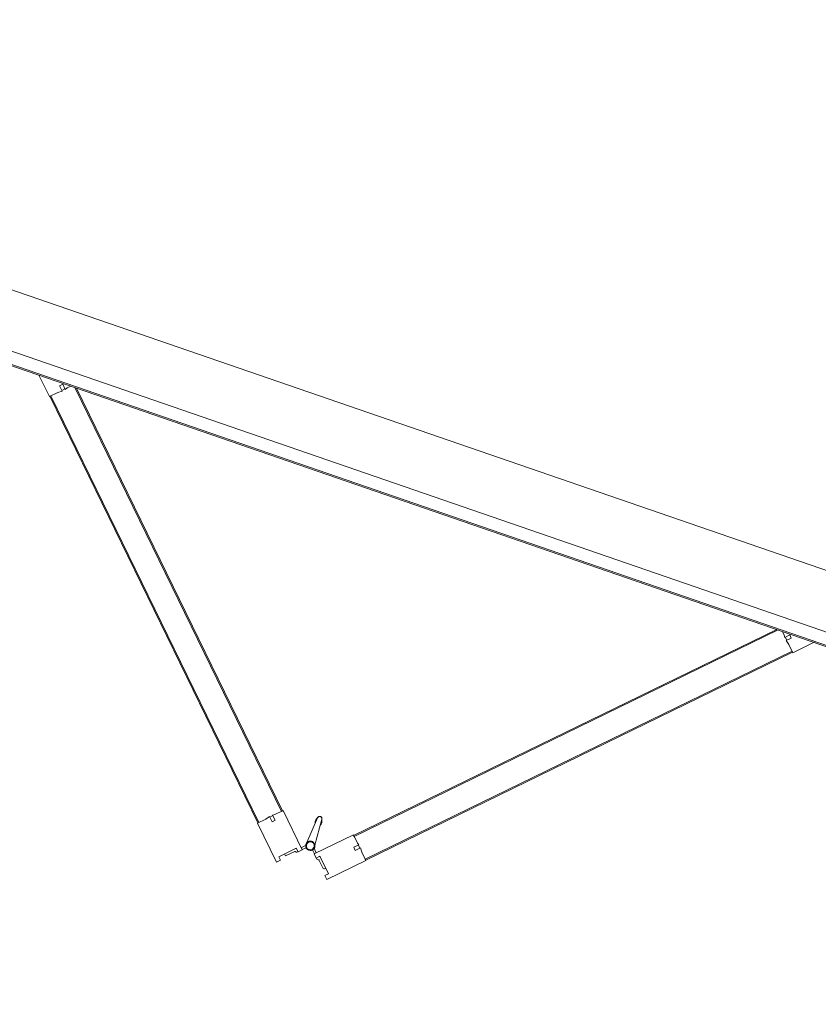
# Model space of a CAD drawing. Header units: millimetres. Extents: x 1512 to 2105, y 794 to 1149.
# Tile 96 of 256: x 1833.02 to 1834.41, y 849.69 to 851.41. Entities that reach past the tile are written whole.
import ezdxf

# ---------------------------------------------------------------- set-up
doc = ezdxf.new("R2010")
doc.units = ezdxf.units.MM
doc.layers.add('A-DOOR', color=31, linetype='Continuous', lineweight=9)

# ---------------------------------------------------------------- blocks, each defined once
blk = doc.blocks.new('5-panel_Bi-fold_external_door_10806 - Type 1-235262-دوم')
at = {"layer": 'A-DOOR'}
for p, q in [((2.581, 0.05), (-2.331, 0.05)), ((2.581, -0.0516), (-2.331, -0.0516)), ((-2.331, -0.0737), (2.581, -0.0737)), ((-2.331, -0.0759), (2.581, -0.0759)), ((-0.7899, -0.0755), (-0.7605, -0.1049)), ((-0.7498, -0.0814), (-0.7455, -0.0771)), ((-0.7424, -0.0887), (-0.7498, -0.0814)), ((-0.7455, -0.0771), (-0.7384, -0.0842)), ((-0.7434, -0.0877), (-0.7391, -0.0835)), ((-0.7384, -0.0842), (-0.7363, -0.0807)), ((-0.7363, -0.0807), (-0.7311, -0.0755)), ((-0.141, -0.658), (-0.7235, -0.0755)), ((-0.1396, -0.6566), (-0.7207, -0.0755)), ((0.5728, -0.0755), (-0.0083, -0.6566)), ((0.5757, -0.0755), (-0.0069, -0.658)), ((0.5834, -0.0755), (0.5885, -0.0807)), ((0.5885, -0.0807), (0.5906, -0.0842)), ((0.5906, -0.0842), (0.5977, -0.0771)), ((0.5913, -0.0835), (0.5956, -0.0877)), ((0.6019, -0.0814), (0.5946, -0.0887)), ((0.5977, -0.0771), (0.6019, -0.0814)), ((0.6127, -0.1049), (0.6421, -0.0755)), ((-0.7605, -0.1049), (-0.749, -0.0933)), ((-0.7598, -0.1042), (-0.7584, -0.1027)), ((-0.1721, -0.6891), (-0.7584, -0.1027)), ((-0.749, -0.0933), (-0.7424, -0.0887)), ((0.6106, -0.1027), (0.0243, -0.6891)), ((0.5946, -0.0887), (0.6012, -0.0933)), ((0.6012, -0.0933), (0.6127, -0.1049)), ((0.6106, -0.1027), (0.612, -0.1042)), ((-0.1735, -0.6905), (-0.7598, -0.1042)), ((0.612, -0.1042), (0.0257, -0.6905)), ((-0.0779, -0.648), (-0.0812, -0.695)), ((-0.0777, -0.647), (-0.0796, -0.6523)), ((-0.0796, -0.6523), (-0.0777, -0.647)), ((-0.0779, -0.648), (-0.0796, -0.6523)), ((-0.0778, -0.6474), (-0.0777, -0.647)), ((-0.0683, -0.6523), (-0.0701, -0.647)), ((-0.07, -0.6474), (-0.0701, -0.647)), ((-0.0701, -0.647), (-0.0683, -0.6523)), ((-0.0699, -0.648), (-0.0683, -0.6523)), ((-0.0666, -0.695), (-0.0699, -0.648)), ((-0.1528, -0.6698), (-0.1571, -0.6741)), ((-0.15, -0.667), (-0.1536, -0.6691)), ((-0.1536, -0.6691), (-0.1464, -0.6762)), ((-0.1389, -0.6558), (-0.15, -0.667)), ((-0.1396, -0.6566), (-0.141, -0.658)), ((-0.0851, -0.7096), (-0.1389, -0.6558)), ((-0.009, -0.6558), (-0.0627, -0.7096)), ((0.0022, -0.667), (-0.009, -0.6558)), ((-0.0069, -0.658), (-0.0083, -0.6566)), ((-0.0014, -0.6762), (0.0057, -0.6691)), ((0.0057, -0.6691), (0.0022, -0.667)), ((0.0092, -0.6741), (0.005, -0.6698)), ((-0.1627, -0.6797), (-0.1742, -0.6912)), ((-0.158, -0.6731), (-0.1627, -0.6797)), ((-0.1507, -0.6804), (-0.158, -0.6731)), ((-0.1464, -0.6762), (-0.1507, -0.6804)), ((0.0029, -0.6804), (-0.0014, -0.6762)), ((0.0102, -0.6731), (0.0029, -0.6804)), ((0.0148, -0.6797), (0.0102, -0.6731)), ((0.0264, -0.6912), (0.0148, -0.6797)), ((-0.1742, -0.6912), (-0.1205, -0.7449)), ((-0.1721, -0.6891), (-0.1735, -0.6905)), ((-0.0837, -0.7025), (-0.0879, -0.7068)), ((-0.0853, -0.7094), (-0.0797, -0.7039)), ((-0.0804, -0.7031), (-0.0802, -0.7033)), ((-0.0804, -0.7031), (-0.0802, -0.7033)), ((-0.0804, -0.7031), (-0.0802, -0.7033)), ((-0.0804, -0.7031), (-0.0802, -0.7033)), ((-0.0804, -0.7031), (-0.0802, -0.7033)), ((-0.0804, -0.7031), (-0.0802, -0.7033)), ((-0.0804, -0.7031), (-0.0802, -0.7033)), ((-0.0804, -0.7031), (-0.0802, -0.7033)), ((-0.0804, -0.7031), (-0.0802, -0.7033)), ((-0.0681, -0.7039), (-0.0625, -0.7094)), ((-0.0599, -0.7068), (-0.0642, -0.7025)), ((-0.0274, -0.7449), (0.0264, -0.6912)), ((0.0257, -0.6905), (0.0243, -0.6891)), ((-0.1198, -0.7343), (-0.0957, -0.7103)), ((-0.1081, -0.7284), (-0.097, -0.7173)), ((-0.0957, -0.7103), (-0.0908, -0.7153)), ((-0.0924, -0.7165), (-0.0909, -0.7151)), ((-0.0908, -0.7153), (-0.0851, -0.7096)), ((-0.0627, -0.7096), (-0.0571, -0.7153)), ((-0.0571, -0.7153), (-0.0521, -0.7103)), ((-0.0569, -0.7151), (-0.0554, -0.7165)), ((-0.0521, -0.7103), (-0.0281, -0.7343)), ((-0.0508, -0.7173), (-0.0397, -0.7284)), ((-0.1205, -0.7449), (-0.1148, -0.7393)), ((-0.1148, -0.7393), (-0.1198, -0.7343)), ((-0.112, -0.7266), (-0.1103, -0.7284)), ((-0.112, -0.7266), (-0.1103, -0.7284)), ((-0.112, -0.7266), (-0.1103, -0.7284)), ((-0.0376, -0.7284), (-0.0358, -0.7266)), ((-0.0376, -0.7284), (-0.0358, -0.7266)), ((-0.0376, -0.7284), (-0.0358, -0.7266)), ((-0.0281, -0.7343), (-0.033, -0.7393)), ((-0.033, -0.7393), (-0.0274, -0.7449))]:
    blk.add_line(p, q, dxfattribs=at)
at = {"layer": 'A-DOOR', "flags": 128}
for points in [[(-0.0739, -0.6903), (-0.0742, -0.6903), (-0.0746, -0.6904), (-0.0749, -0.6904), (-0.0752, -0.6904), (-0.0755, -0.6905), (-0.0758, -0.6906), (-0.0761, -0.6907), (-0.0764, -0.6907), (-0.0767, -0.6909), (-0.077, -0.691), (-0.0773, -0.6911), (-0.0776, -0.6912), (-0.0779, -0.6914), (-0.0782, -0.6916), (-0.0784, -0.6917), (-0.0787, -0.6919), (-0.0789, -0.6921), (-0.0792, -0.6923), (-0.0794, -0.6925), (-0.0797, -0.6928), (-0.0799, -0.693), (-0.0801, -0.6932), (-0.0803, -0.6935), (-0.0805, -0.6938), (-0.0806, -0.694), (-0.0808, -0.6943), (-0.081, -0.6946), (-0.0811, -0.6949), (-0.0812, -0.6951), (-0.0814, -0.6954), (-0.0815, -0.6957), (-0.0816, -0.696), (-0.0817, -0.6964), (-0.0817, -0.6967), (-0.0818, -0.697), (-0.0818, -0.6973), (-0.0819, -0.6976), (-0.0819, -0.6979), (-0.0819, -0.6983), (-0.0819, -0.6986), (-0.0819, -0.6989), (-0.0819, -0.6992), (-0.0818, -0.6995), (-0.0818, -0.6998), (-0.0817, -0.7002), (-0.0816, -0.7005), (-0.0815, -0.7008), (-0.0814, -0.7011), (-0.0813, -0.7014), (-0.0812, -0.7017), (-0.0811, -0.702), (-0.0809, -0.7022), (-0.0807, -0.7025), (-0.0806, -0.7028), (-0.0804, -0.7031), (-0.0802, -0.7033)], [(-0.0739, -0.6903), (-0.0742, -0.6903), (-0.0746, -0.6904), (-0.0749, -0.6904), (-0.0752, -0.6904), (-0.0755, -0.6905), (-0.0758, -0.6906), (-0.0761, -0.6907), (-0.0764, -0.6907), (-0.0767, -0.6909), (-0.077, -0.691), (-0.0773, -0.6911), (-0.0776, -0.6912), (-0.0779, -0.6914), (-0.0782, -0.6916), (-0.0784, -0.6917), (-0.0787, -0.6919), (-0.0789, -0.6921), (-0.0792, -0.6923), (-0.0794, -0.6925), (-0.0797, -0.6928), (-0.0799, -0.693), (-0.0801, -0.6932), (-0.0803, -0.6935), (-0.0805, -0.6938), (-0.0806, -0.694), (-0.0808, -0.6943), (-0.081, -0.6946), (-0.0811, -0.6949), (-0.0812, -0.6951), (-0.0814, -0.6954), (-0.0815, -0.6957), (-0.0816, -0.696), (-0.0817, -0.6964), (-0.0817, -0.6967), (-0.0818, -0.697), (-0.0818, -0.6973), (-0.0819, -0.6976), (-0.0819, -0.6979), (-0.0819, -0.6983), (-0.0819, -0.6986), (-0.0819, -0.6989), (-0.0819, -0.6992), (-0.0818, -0.6995), (-0.0818, -0.6998), (-0.0817, -0.7002), (-0.0816, -0.7005), (-0.0815, -0.7008), (-0.0814, -0.7011), (-0.0813, -0.7014), (-0.0812, -0.7017), (-0.0811, -0.702), (-0.0809, -0.7022), (-0.0807, -0.7025), (-0.0806, -0.7028), (-0.0804, -0.7031), (-0.0802, -0.7033), (-0.08, -0.7036), (-0.0798, -0.7038), (-0.0796, -0.704), (-0.0793, -0.7042), (-0.0791, -0.7045), (-0.0788, -0.7047), (-0.0786, -0.7048), (-0.0783, -0.705), (-0.078, -0.7052), (-0.0778, -0.7054), (-0.0775, -0.7055), (-0.0772, -0.7056), (-0.0769, -0.7058), (-0.0766, -0.7059), (-0.0763, -0.706), (-0.076, -0.7061), (-0.0757, -0.7061), (-0.0754, -0.7062), (-0.075, -0.7063), (-0.0747, -0.7063), (-0.0744, -0.7063), (-0.0741, -0.7063), (-0.0739, -0.7063)], [(-0.0739, -0.6903), (-0.0742, -0.6903), (-0.0746, -0.6904), (-0.0749, -0.6904), (-0.0752, -0.6904), (-0.0755, -0.6905), (-0.0758, -0.6906), (-0.0761, -0.6907), (-0.0764, -0.6907), (-0.0767, -0.6909), (-0.077, -0.691), (-0.0773, -0.6911), (-0.0776, -0.6912), (-0.0779, -0.6914), (-0.0782, -0.6916), (-0.0784, -0.6917), (-0.0787, -0.6919), (-0.0789, -0.6921), (-0.0792, -0.6923), (-0.0794, -0.6925), (-0.0797, -0.6928), (-0.0799, -0.693), (-0.0801, -0.6932), (-0.0803, -0.6935), (-0.0805, -0.6938), (-0.0806, -0.694), (-0.0808, -0.6943), (-0.081, -0.6946), (-0.0811, -0.6949), (-0.0812, -0.6951), (-0.0814, -0.6954), (-0.0815, -0.6957), (-0.0816, -0.696), (-0.0817, -0.6964), (-0.0817, -0.6967), (-0.0818, -0.697), (-0.0818, -0.6973), (-0.0819, -0.6976), (-0.0819, -0.6979), (-0.0819, -0.6983), (-0.0819, -0.6986), (-0.0819, -0.6989), (-0.0819, -0.6992), (-0.0818, -0.6995), (-0.0818, -0.6998), (-0.0817, -0.7002), (-0.0816, -0.7005), (-0.0815, -0.7008), (-0.0814, -0.7011), (-0.0813, -0.7014), (-0.0812, -0.7017), (-0.0811, -0.702), (-0.0809, -0.7022), (-0.0807, -0.7025), (-0.0806, -0.7028), (-0.0804, -0.7031), (-0.0802, -0.7033)], [(-0.0739, -0.6903), (-0.0742, -0.6903), (-0.0746, -0.6904), (-0.0749, -0.6904), (-0.0752, -0.6904), (-0.0755, -0.6905), (-0.0758, -0.6906), (-0.0761, -0.6907), (-0.0764, -0.6907), (-0.0767, -0.6909), (-0.077, -0.691), (-0.0773, -0.6911), (-0.0776, -0.6912), (-0.0779, -0.6914), (-0.0782, -0.6916), (-0.0784, -0.6917), (-0.0787, -0.6919), (-0.0789, -0.6921), (-0.0792, -0.6923), (-0.0794, -0.6925), (-0.0797, -0.6928), (-0.0799, -0.693), (-0.0801, -0.6932), (-0.0803, -0.6935), (-0.0805, -0.6938), (-0.0806, -0.694), (-0.0808, -0.6943), (-0.081, -0.6946), (-0.0811, -0.6949), (-0.0812, -0.6951), (-0.0814, -0.6954), (-0.0815, -0.6957), (-0.0816, -0.696), (-0.0817, -0.6964), (-0.0817, -0.6967), (-0.0818, -0.697), (-0.0818, -0.6973), (-0.0819, -0.6976), (-0.0819, -0.6979), (-0.0819, -0.6983), (-0.0819, -0.6986), (-0.0819, -0.6989), (-0.0819, -0.6992), (-0.0818, -0.6995), (-0.0818, -0.6998), (-0.0817, -0.7002), (-0.0816, -0.7005), (-0.0815, -0.7008), (-0.0814, -0.7011), (-0.0813, -0.7014), (-0.0812, -0.7017), (-0.0811, -0.702), (-0.0809, -0.7022), (-0.0807, -0.7025), (-0.0806, -0.7028), (-0.0804, -0.7031), (-0.0802, -0.7033)], [(-0.0739, -0.6903), (-0.0742, -0.6903), (-0.0746, -0.6904), (-0.0749, -0.6904), (-0.0752, -0.6904), (-0.0755, -0.6905), (-0.0758, -0.6906), (-0.0761, -0.6907), (-0.0764, -0.6907), (-0.0767, -0.6909), (-0.077, -0.691), (-0.0773, -0.6911), (-0.0776, -0.6912), (-0.0779, -0.6914), (-0.0782, -0.6916), (-0.0784, -0.6917), (-0.0787, -0.6919), (-0.0789, -0.6921), (-0.0792, -0.6923), (-0.0794, -0.6925), (-0.0797, -0.6928), (-0.0799, -0.693), (-0.0801, -0.6932), (-0.0803, -0.6935), (-0.0805, -0.6938), (-0.0806, -0.694), (-0.0808, -0.6943), (-0.081, -0.6946), (-0.0811, -0.6949), (-0.0812, -0.6951), (-0.0814, -0.6954), (-0.0815, -0.6957), (-0.0816, -0.696), (-0.0817, -0.6964), (-0.0817, -0.6967), (-0.0818, -0.697), (-0.0818, -0.6973), (-0.0819, -0.6976), (-0.0819, -0.6979), (-0.0819, -0.6983), (-0.0819, -0.6986), (-0.0819, -0.6989), (-0.0819, -0.6992), (-0.0818, -0.6995), (-0.0818, -0.6998), (-0.0817, -0.7002), (-0.0816, -0.7005), (-0.0815, -0.7008), (-0.0814, -0.7011), (-0.0813, -0.7014), (-0.0812, -0.7017), (-0.0811, -0.702), (-0.0809, -0.7022), (-0.0807, -0.7025), (-0.0806, -0.7028), (-0.0804, -0.7031), (-0.0802, -0.7033)], [(-0.0814, -0.6954), (-0.0815, -0.6957), (-0.0816, -0.696), (-0.0817, -0.6964), (-0.0817, -0.6967), (-0.0818, -0.697), (-0.0818, -0.6973), (-0.0819, -0.6976), (-0.0819, -0.6979), (-0.0819, -0.6983), (-0.0819, -0.6986), (-0.0819, -0.6989), (-0.0819, -0.6992), (-0.0818, -0.6995), (-0.0818, -0.6998), (-0.0817, -0.7002), (-0.0816, -0.7005), (-0.0815, -0.7008), (-0.0814, -0.7011), (-0.0813, -0.7014), (-0.0812, -0.7017), (-0.0811, -0.702)], [(-0.0814, -0.6954), (-0.0815, -0.6957), (-0.0816, -0.696), (-0.0817, -0.6964), (-0.0817, -0.6967), (-0.0818, -0.697), (-0.0818, -0.6973), (-0.0819, -0.6976), (-0.0819, -0.6979), (-0.0819, -0.6983), (-0.0819, -0.6986), (-0.0819, -0.6989), (-0.0819, -0.6992), (-0.0818, -0.6995), (-0.0818, -0.6998), (-0.0817, -0.7002), (-0.0816, -0.7005), (-0.0815, -0.7008), (-0.0814, -0.7011), (-0.0813, -0.7014), (-0.0812, -0.7017), (-0.0811, -0.702)], [(-0.0814, -0.6954), (-0.0815, -0.6957), (-0.0816, -0.696), (-0.0817, -0.6964), (-0.0817, -0.6967), (-0.0818, -0.697), (-0.0818, -0.6973), (-0.0819, -0.6976), (-0.0819, -0.6979), (-0.0819, -0.6983), (-0.0819, -0.6986), (-0.0819, -0.6989), (-0.0819, -0.6992), (-0.0818, -0.6995), (-0.0818, -0.6998), (-0.0817, -0.7002), (-0.0816, -0.7005), (-0.0815, -0.7008), (-0.0814, -0.7011), (-0.0813, -0.7014), (-0.0812, -0.7017), (-0.0811, -0.702)], [(-0.0814, -0.6954), (-0.0815, -0.6957), (-0.0816, -0.696), (-0.0817, -0.6964), (-0.0817, -0.6967), (-0.0818, -0.697), (-0.0818, -0.6973), (-0.0819, -0.6976), (-0.0819, -0.6979), (-0.0819, -0.6983), (-0.0819, -0.6986), (-0.0819, -0.6989), (-0.0819, -0.6992), (-0.0818, -0.6995), (-0.0818, -0.6998), (-0.0817, -0.7002), (-0.0816, -0.7005), (-0.0815, -0.7008), (-0.0814, -0.7011), (-0.0813, -0.7014), (-0.0812, -0.7017), (-0.0811, -0.702)], [(-0.0814, -0.6954), (-0.0815, -0.6957), (-0.0816, -0.696), (-0.0817, -0.6964), (-0.0817, -0.6967), (-0.0818, -0.697), (-0.0818, -0.6973), (-0.0819, -0.6976), (-0.0819, -0.6979), (-0.0819, -0.6983), (-0.0819, -0.6986), (-0.0819, -0.6989), (-0.0819, -0.6992), (-0.0818, -0.6995), (-0.0818, -0.6998), (-0.0817, -0.7002), (-0.0816, -0.7005), (-0.0815, -0.7008), (-0.0814, -0.7011), (-0.0813, -0.7014), (-0.0812, -0.7017), (-0.0811, -0.702), (-0.0809, -0.7022), (-0.0807, -0.7025)], [(-0.0814, -0.6954), (-0.0815, -0.6957), (-0.0816, -0.696), (-0.0817, -0.6964), (-0.0817, -0.6967), (-0.0818, -0.697), (-0.0818, -0.6973), (-0.0819, -0.6976), (-0.0819, -0.6979), (-0.0819, -0.6983), (-0.0819, -0.6986), (-0.0819, -0.6989), (-0.0819, -0.6992), (-0.0818, -0.6995), (-0.0818, -0.6998), (-0.0817, -0.7002), (-0.0816, -0.7005), (-0.0815, -0.7008), (-0.0814, -0.7011), (-0.0813, -0.7014), (-0.0812, -0.7017), (-0.0811, -0.702)], [(-0.0814, -0.6954), (-0.0815, -0.6957), (-0.0816, -0.696), (-0.0817, -0.6964), (-0.0817, -0.6967), (-0.0818, -0.697), (-0.0818, -0.6973), (-0.0819, -0.6976), (-0.0819, -0.6979), (-0.0819, -0.6983), (-0.0819, -0.6986), (-0.0819, -0.6989), (-0.0819, -0.6992), (-0.0818, -0.6995), (-0.0818, -0.6998), (-0.0817, -0.7002), (-0.0816, -0.7005), (-0.0815, -0.7008), (-0.0814, -0.7011), (-0.0813, -0.7014), (-0.0812, -0.7017), (-0.0811, -0.702)], [(-0.0814, -0.6954), (-0.0815, -0.6957), (-0.0816, -0.696), (-0.0817, -0.6964), (-0.0817, -0.6967), (-0.0818, -0.697), (-0.0818, -0.6973), (-0.0819, -0.6976), (-0.0819, -0.6979), (-0.0819, -0.6983), (-0.0819, -0.6986), (-0.0819, -0.6989), (-0.0819, -0.6992), (-0.0818, -0.6995), (-0.0818, -0.6998), (-0.0817, -0.7002), (-0.0816, -0.7005), (-0.0815, -0.7008), (-0.0814, -0.7011), (-0.0813, -0.7014), (-0.0812, -0.7017), (-0.0811, -0.702)], [(-0.0814, -0.6954), (-0.0815, -0.6957), (-0.0816, -0.696), (-0.0817, -0.6964), (-0.0817, -0.6967), (-0.0818, -0.697), (-0.0818, -0.6973), (-0.0819, -0.6976), (-0.0819, -0.6979), (-0.0819, -0.6983), (-0.0819, -0.6986), (-0.0819, -0.6989), (-0.0819, -0.6992), (-0.0818, -0.6995), (-0.0818, -0.6998), (-0.0817, -0.7002), (-0.0816, -0.7005), (-0.0815, -0.7008), (-0.0814, -0.7011), (-0.0813, -0.7014), (-0.0812, -0.7017), (-0.0811, -0.702)], [(-0.0798, -0.7038), (-0.0796, -0.704), (-0.0793, -0.7042), (-0.0791, -0.7045), (-0.0788, -0.7047), (-0.0786, -0.7048), (-0.0783, -0.705), (-0.078, -0.7052), (-0.0778, -0.7054), (-0.0775, -0.7055), (-0.0772, -0.7056)], [(-0.0798, -0.7038), (-0.0796, -0.704), (-0.0793, -0.7042), (-0.0791, -0.7045), (-0.0788, -0.7047), (-0.0786, -0.7048), (-0.0783, -0.705), (-0.078, -0.7052), (-0.0778, -0.7054), (-0.0775, -0.7055), (-0.0772, -0.7056)], [(-0.0798, -0.7038), (-0.0796, -0.704), (-0.0793, -0.7042), (-0.0791, -0.7045), (-0.0788, -0.7047), (-0.0786, -0.7048), (-0.0783, -0.705), (-0.078, -0.7052), (-0.0778, -0.7054), (-0.0775, -0.7055), (-0.0772, -0.7056)], [(-0.0798, -0.7038), (-0.0796, -0.704), (-0.0793, -0.7042), (-0.0791, -0.7045), (-0.0788, -0.7047), (-0.0786, -0.7048), (-0.0783, -0.705), (-0.078, -0.7052), (-0.0778, -0.7054), (-0.0775, -0.7055), (-0.0772, -0.7056)], [(-0.0798, -0.7038), (-0.0796, -0.704), (-0.0793, -0.7042), (-0.0791, -0.7045), (-0.0788, -0.7047), (-0.0786, -0.7048), (-0.0783, -0.705), (-0.078, -0.7052), (-0.0778, -0.7054), (-0.0775, -0.7055), (-0.0772, -0.7056)], [(-0.0798, -0.7038), (-0.0796, -0.704), (-0.0793, -0.7042), (-0.0791, -0.7045), (-0.0788, -0.7047), (-0.0786, -0.7048), (-0.0783, -0.705), (-0.078, -0.7052), (-0.0778, -0.7054), (-0.0775, -0.7055), (-0.0772, -0.7056)], [(-0.0798, -0.7038), (-0.0796, -0.704), (-0.0793, -0.7042), (-0.0791, -0.7045), (-0.0788, -0.7047), (-0.0786, -0.7048), (-0.0783, -0.705), (-0.078, -0.7052), (-0.0778, -0.7054), (-0.0775, -0.7055), (-0.0772, -0.7056)], [(-0.0798, -0.7038), (-0.0796, -0.704), (-0.0793, -0.7042), (-0.0791, -0.7045), (-0.0788, -0.7047), (-0.0786, -0.7048), (-0.0783, -0.705), (-0.078, -0.7052), (-0.0778, -0.7054), (-0.0775, -0.7055), (-0.0772, -0.7056)], [(-0.0798, -0.7038), (-0.0796, -0.704), (-0.0793, -0.7042), (-0.0791, -0.7045), (-0.0788, -0.7047), (-0.0786, -0.7048), (-0.0783, -0.705), (-0.078, -0.7052), (-0.0778, -0.7054), (-0.0775, -0.7055), (-0.0772, -0.7056)], [(-0.0798, -0.7038), (-0.0796, -0.704), (-0.0793, -0.7042), (-0.0791, -0.7045), (-0.0788, -0.7047), (-0.0786, -0.7048), (-0.0783, -0.705), (-0.078, -0.7052), (-0.0778, -0.7054), (-0.0775, -0.7055), (-0.0772, -0.7056)], [(-0.0798, -0.7038), (-0.0796, -0.704), (-0.0793, -0.7042), (-0.0791, -0.7045), (-0.0788, -0.7047), (-0.0786, -0.7048), (-0.0783, -0.705), (-0.078, -0.7052), (-0.0778, -0.7054), (-0.0775, -0.7055), (-0.0772, -0.7056)], [(-0.0798, -0.7038), (-0.0796, -0.704), (-0.0793, -0.7042), (-0.0791, -0.7045), (-0.0788, -0.7047), (-0.0786, -0.7048), (-0.0783, -0.705), (-0.078, -0.7052), (-0.0778, -0.7054), (-0.0775, -0.7055), (-0.0772, -0.7056)], [(-0.0798, -0.7038), (-0.0796, -0.704), (-0.0793, -0.7042), (-0.0791, -0.7045), (-0.0788, -0.7047), (-0.0786, -0.7048), (-0.0783, -0.705), (-0.078, -0.7052), (-0.0778, -0.7054), (-0.0775, -0.7055), (-0.0772, -0.7056)], [(-0.0709, -0.6909), (-0.0712, -0.6908), (-0.0715, -0.6907), (-0.0718, -0.6906), (-0.0722, -0.6905), (-0.0725, -0.6905), (-0.0728, -0.6904), (-0.0731, -0.6904), (-0.0734, -0.6904), (-0.0737, -0.6903), (-0.0739, -0.6903)], [(-0.0739, -0.7063), (-0.0736, -0.7063), (-0.0733, -0.7063), (-0.073, -0.7063), (-0.0726, -0.7062), (-0.0723, -0.7062), (-0.072, -0.7061), (-0.0717, -0.706), (-0.0714, -0.7059), (-0.0711, -0.7058), (-0.0708, -0.7057), (-0.0705, -0.7056), (-0.0702, -0.7054), (-0.0699, -0.7053), (-0.0697, -0.7051), (-0.0694, -0.7049), (-0.0691, -0.7048), (-0.0689, -0.7046), (-0.0686, -0.7044), (-0.0684, -0.7041), (-0.0682, -0.7039), (-0.068, -0.7037), (-0.0677, -0.7034), (-0.0676, -0.7032), (-0.0674, -0.7029), (-0.0672, -0.7027), (-0.067, -0.7024), (-0.0669, -0.7021), (-0.0667, -0.7018), (-0.0666, -0.7015), (-0.0665, -0.7012), (-0.0663, -0.7009), (-0.0663, -0.7006), (-0.0662, -0.7003), (-0.0661, -0.7), (-0.066, -0.6997), (-0.066, -0.6994), (-0.0659, -0.6991), (-0.0659, -0.6987), (-0.0659, -0.6984), (-0.0659, -0.6981), (-0.0659, -0.6978), (-0.066, -0.6975), (-0.066, -0.6972), (-0.0661, -0.6968), (-0.0661, -0.6965), (-0.0662, -0.6962), (-0.0663, -0.6959), (-0.0664, -0.6956), (-0.0665, -0.6953), (-0.0666, -0.695), (-0.0668, -0.6947), (-0.0669, -0.6944), (-0.0671, -0.6942), (-0.0673, -0.6939), (-0.0674, -0.6936), (-0.0676, -0.6934), (-0.0678, -0.6931), (-0.0681, -0.6929), (-0.0683, -0.6927), (-0.0685, -0.6924), (-0.0688, -0.6922), (-0.069, -0.692), (-0.0693, -0.6918), (-0.0695, -0.6917), (-0.0698, -0.6915), (-0.0701, -0.6913), (-0.0704, -0.6912), (-0.0706, -0.691), (-0.0709, -0.6909), (-0.0712, -0.6908), (-0.0715, -0.6907), (-0.0718, -0.6906), (-0.0722, -0.6905), (-0.0725, -0.6905), (-0.0728, -0.6904), (-0.0731, -0.6904), (-0.0734, -0.6904), (-0.0737, -0.6903), (-0.0739, -0.6903)], [(-0.0709, -0.6909), (-0.0712, -0.6908), (-0.0715, -0.6907), (-0.0718, -0.6906), (-0.0722, -0.6905), (-0.0725, -0.6905), (-0.0728, -0.6904), (-0.0731, -0.6904), (-0.0734, -0.6904), (-0.0737, -0.6903), (-0.0739, -0.6903)], [(-0.0709, -0.6909), (-0.0712, -0.6908), (-0.0715, -0.6907), (-0.0718, -0.6906), (-0.0722, -0.6905), (-0.0725, -0.6905), (-0.0728, -0.6904), (-0.0731, -0.6904), (-0.0734, -0.6904), (-0.0737, -0.6903), (-0.0739, -0.6903)], [(-0.0709, -0.6909), (-0.0712, -0.6908), (-0.0715, -0.6907), (-0.0718, -0.6906), (-0.0722, -0.6905), (-0.0725, -0.6905), (-0.0728, -0.6904), (-0.0731, -0.6904), (-0.0734, -0.6904), (-0.0737, -0.6903), (-0.0739, -0.6903)], [(-0.0739, -0.7063), (-0.0736, -0.7063), (-0.0733, -0.7063), (-0.073, -0.7063), (-0.0726, -0.7062), (-0.0723, -0.7062), (-0.072, -0.7061), (-0.0717, -0.706), (-0.0714, -0.7059), (-0.0711, -0.7058), (-0.0708, -0.7057), (-0.0705, -0.7056), (-0.0702, -0.7054), (-0.0699, -0.7053), (-0.0697, -0.7051), (-0.0694, -0.7049), (-0.0691, -0.7048), (-0.0689, -0.7046), (-0.0686, -0.7044), (-0.0684, -0.7041), (-0.0682, -0.7039), (-0.068, -0.7037), (-0.0677, -0.7034), (-0.0676, -0.7032), (-0.0674, -0.7029), (-0.0672, -0.7027), (-0.067, -0.7024), (-0.0669, -0.7021), (-0.0667, -0.7018), (-0.0666, -0.7015), (-0.0665, -0.7012), (-0.0663, -0.7009), (-0.0663, -0.7006), (-0.0662, -0.7003), (-0.0661, -0.7), (-0.066, -0.6997), (-0.066, -0.6994), (-0.0659, -0.6991), (-0.0659, -0.6987), (-0.0659, -0.6984), (-0.0659, -0.6981), (-0.0659, -0.6978), (-0.066, -0.6975), (-0.066, -0.6972), (-0.0661, -0.6968), (-0.0661, -0.6965), (-0.0662, -0.6962), (-0.0663, -0.6959), (-0.0664, -0.6956), (-0.0665, -0.6953), (-0.0666, -0.695), (-0.0668, -0.6947), (-0.0669, -0.6944), (-0.0671, -0.6942), (-0.0673, -0.6939), (-0.0674, -0.6936), (-0.0676, -0.6934), (-0.0678, -0.6931), (-0.0681, -0.6929), (-0.0683, -0.6927), (-0.0685, -0.6924), (-0.0688, -0.6922), (-0.069, -0.692), (-0.0693, -0.6918), (-0.0695, -0.6917), (-0.0698, -0.6915), (-0.0701, -0.6913), (-0.0704, -0.6912), (-0.0706, -0.691)], [(-0.0739, -0.7063), (-0.0736, -0.7063), (-0.0733, -0.7063), (-0.073, -0.7063), (-0.0726, -0.7062), (-0.0723, -0.7062), (-0.072, -0.7061), (-0.0717, -0.706), (-0.0714, -0.7059), (-0.0711, -0.7058), (-0.0708, -0.7057), (-0.0705, -0.7056), (-0.0702, -0.7054), (-0.0699, -0.7053), (-0.0697, -0.7051), (-0.0694, -0.7049), (-0.0691, -0.7048), (-0.0689, -0.7046), (-0.0686, -0.7044), (-0.0684, -0.7041), (-0.0682, -0.7039), (-0.068, -0.7037), (-0.0677, -0.7034), (-0.0676, -0.7032), (-0.0674, -0.7029), (-0.0672, -0.7027), (-0.067, -0.7024), (-0.0669, -0.7021), (-0.0667, -0.7018), (-0.0666, -0.7015), (-0.0665, -0.7012), (-0.0663, -0.7009), (-0.0663, -0.7006), (-0.0662, -0.7003), (-0.0661, -0.7), (-0.066, -0.6997), (-0.066, -0.6994), (-0.0659, -0.6991), (-0.0659, -0.6987), (-0.0659, -0.6984), (-0.0659, -0.6981), (-0.0659, -0.6978), (-0.066, -0.6975), (-0.066, -0.6972), (-0.0661, -0.6968), (-0.0661, -0.6965), (-0.0662, -0.6962), (-0.0663, -0.6959), (-0.0664, -0.6956), (-0.0665, -0.6953), (-0.0666, -0.695), (-0.0668, -0.6947), (-0.0669, -0.6944), (-0.0671, -0.6942), (-0.0673, -0.6939), (-0.0674, -0.6936), (-0.0676, -0.6934), (-0.0678, -0.6931), (-0.0681, -0.6929), (-0.0683, -0.6927), (-0.0685, -0.6924), (-0.0688, -0.6922), (-0.069, -0.692), (-0.0693, -0.6918), (-0.0695, -0.6917), (-0.0698, -0.6915), (-0.0701, -0.6913), (-0.0704, -0.6912), (-0.0706, -0.691)], [(-0.0739, -0.7063), (-0.0736, -0.7063), (-0.0733, -0.7063), (-0.073, -0.7063), (-0.0726, -0.7062), (-0.0723, -0.7062), (-0.072, -0.7061), (-0.0717, -0.706), (-0.0714, -0.7059), (-0.0711, -0.7058), (-0.0708, -0.7057), (-0.0705, -0.7056), (-0.0702, -0.7054), (-0.0699, -0.7053), (-0.0697, -0.7051), (-0.0694, -0.7049), (-0.0691, -0.7048), (-0.0689, -0.7046), (-0.0686, -0.7044), (-0.0684, -0.7041), (-0.0682, -0.7039), (-0.068, -0.7037), (-0.0677, -0.7034), (-0.0676, -0.7032), (-0.0674, -0.7029), (-0.0672, -0.7027), (-0.067, -0.7024), (-0.0669, -0.7021), (-0.0667, -0.7018), (-0.0666, -0.7015), (-0.0665, -0.7012), (-0.0663, -0.7009), (-0.0663, -0.7006), (-0.0662, -0.7003), (-0.0661, -0.7), (-0.066, -0.6997), (-0.066, -0.6994), (-0.0659, -0.6991), (-0.0659, -0.6987), (-0.0659, -0.6984), (-0.0659, -0.6981), (-0.0659, -0.6978), (-0.066, -0.6975), (-0.066, -0.6972), (-0.0661, -0.6968), (-0.0661, -0.6965), (-0.0662, -0.6962), (-0.0663, -0.6959), (-0.0664, -0.6956), (-0.0665, -0.6953), (-0.0666, -0.695), (-0.0668, -0.6947), (-0.0669, -0.6944), (-0.0671, -0.6942), (-0.0673, -0.6939), (-0.0674, -0.6936), (-0.0676, -0.6934), (-0.0678, -0.6931), (-0.0681, -0.6929), (-0.0683, -0.6927), (-0.0685, -0.6924), (-0.0688, -0.6922), (-0.069, -0.692), (-0.0693, -0.6918), (-0.0695, -0.6917), (-0.0698, -0.6915), (-0.0701, -0.6913), (-0.0704, -0.6912), (-0.0706, -0.691)], [(-0.0739, -0.7063), (-0.0736, -0.7063), (-0.0733, -0.7063), (-0.073, -0.7063), (-0.0726, -0.7062), (-0.0723, -0.7062), (-0.072, -0.7061), (-0.0717, -0.706), (-0.0714, -0.7059), (-0.0711, -0.7058), (-0.0708, -0.7057), (-0.0705, -0.7056), (-0.0702, -0.7054), (-0.0699, -0.7053), (-0.0697, -0.7051), (-0.0694, -0.7049), (-0.0691, -0.7048), (-0.0689, -0.7046), (-0.0686, -0.7044), (-0.0684, -0.7041), (-0.0682, -0.7039), (-0.068, -0.7037), (-0.0677, -0.7034), (-0.0676, -0.7032), (-0.0674, -0.7029), (-0.0672, -0.7027), (-0.067, -0.7024), (-0.0669, -0.7021), (-0.0667, -0.7018), (-0.0666, -0.7015), (-0.0665, -0.7012), (-0.0663, -0.7009), (-0.0663, -0.7006), (-0.0662, -0.7003), (-0.0661, -0.7), (-0.066, -0.6997), (-0.066, -0.6994), (-0.0659, -0.6991), (-0.0659, -0.6987), (-0.0659, -0.6984), (-0.0659, -0.6981), (-0.0659, -0.6978), (-0.066, -0.6975), (-0.066, -0.6972), (-0.0661, -0.6968), (-0.0661, -0.6965), (-0.0662, -0.6962), (-0.0663, -0.6959), (-0.0664, -0.6956), (-0.0665, -0.6953), (-0.0666, -0.695), (-0.0668, -0.6947), (-0.0669, -0.6944), (-0.0671, -0.6942), (-0.0673, -0.6939), (-0.0674, -0.6936), (-0.0676, -0.6934), (-0.0678, -0.6931), (-0.0681, -0.6929), (-0.0683, -0.6927), (-0.0685, -0.6924), (-0.0688, -0.6922), (-0.069, -0.692), (-0.0693, -0.6918), (-0.0695, -0.6917), (-0.0698, -0.6915), (-0.0701, -0.6913), (-0.0704, -0.6912), (-0.0706, -0.691)], [(-0.0736, -0.7063), (-0.0733, -0.7063), (-0.073, -0.7063), (-0.0726, -0.7062), (-0.0723, -0.7062), (-0.072, -0.7061), (-0.0717, -0.706), (-0.0714, -0.7059), (-0.0711, -0.7058), (-0.0708, -0.7057), (-0.0705, -0.7056), (-0.0702, -0.7054), (-0.0699, -0.7053), (-0.0697, -0.7051), (-0.0694, -0.7049), (-0.0691, -0.7048), (-0.0689, -0.7046), (-0.0686, -0.7044), (-0.0684, -0.7041), (-0.0682, -0.7039), (-0.068, -0.7037), (-0.0677, -0.7034), (-0.0676, -0.7032), (-0.0674, -0.7029)], [(-0.0736, -0.7063), (-0.0733, -0.7063), (-0.073, -0.7063), (-0.0726, -0.7062), (-0.0723, -0.7062), (-0.072, -0.7061), (-0.0717, -0.706), (-0.0714, -0.7059), (-0.0711, -0.7058), (-0.0708, -0.7057), (-0.0705, -0.7056), (-0.0702, -0.7054), (-0.0699, -0.7053), (-0.0697, -0.7051), (-0.0694, -0.7049), (-0.0691, -0.7048), (-0.0689, -0.7046), (-0.0686, -0.7044), (-0.0684, -0.7041), (-0.0682, -0.7039), (-0.068, -0.7037), (-0.0677, -0.7034), (-0.0676, -0.7032), (-0.0674, -0.7029)], [(-0.0736, -0.7063), (-0.0733, -0.7063), (-0.073, -0.7063), (-0.0726, -0.7062), (-0.0723, -0.7062), (-0.072, -0.7061), (-0.0717, -0.706), (-0.0714, -0.7059), (-0.0711, -0.7058), (-0.0708, -0.7057), (-0.0705, -0.7056), (-0.0702, -0.7054), (-0.0699, -0.7053), (-0.0697, -0.7051), (-0.0694, -0.7049), (-0.0691, -0.7048), (-0.0689, -0.7046), (-0.0686, -0.7044), (-0.0684, -0.7041), (-0.0682, -0.7039), (-0.068, -0.7037), (-0.0677, -0.7034), (-0.0676, -0.7032), (-0.0674, -0.7029)], [(-0.0736, -0.7063), (-0.0733, -0.7063), (-0.073, -0.7063), (-0.0726, -0.7062), (-0.0723, -0.7062), (-0.072, -0.7061), (-0.0717, -0.706), (-0.0714, -0.7059), (-0.0711, -0.7058), (-0.0708, -0.7057), (-0.0705, -0.7056), (-0.0702, -0.7054), (-0.0699, -0.7053), (-0.0697, -0.7051), (-0.0694, -0.7049), (-0.0691, -0.7048), (-0.0689, -0.7046), (-0.0686, -0.7044), (-0.0684, -0.7041), (-0.0682, -0.7039), (-0.068, -0.7037), (-0.0677, -0.7034), (-0.0676, -0.7032), (-0.0674, -0.7029)], [(-0.0736, -0.7063), (-0.0733, -0.7063), (-0.073, -0.7063), (-0.0726, -0.7062), (-0.0723, -0.7062), (-0.072, -0.7061), (-0.0717, -0.706), (-0.0714, -0.7059), (-0.0711, -0.7058), (-0.0708, -0.7057), (-0.0705, -0.7056), (-0.0702, -0.7054), (-0.0699, -0.7053), (-0.0697, -0.7051), (-0.0694, -0.7049), (-0.0691, -0.7048), (-0.0689, -0.7046), (-0.0686, -0.7044), (-0.0684, -0.7041), (-0.0682, -0.7039), (-0.068, -0.7037), (-0.0677, -0.7034), (-0.0676, -0.7032), (-0.0674, -0.7029)], [(-0.0736, -0.7063), (-0.0733, -0.7063), (-0.073, -0.7063), (-0.0726, -0.7062), (-0.0723, -0.7062), (-0.072, -0.7061), (-0.0717, -0.706), (-0.0714, -0.7059), (-0.0711, -0.7058), (-0.0708, -0.7057), (-0.0705, -0.7056), (-0.0702, -0.7054), (-0.0699, -0.7053), (-0.0697, -0.7051), (-0.0694, -0.7049), (-0.0691, -0.7048), (-0.0689, -0.7046), (-0.0686, -0.7044), (-0.0684, -0.7041), (-0.0682, -0.7039), (-0.068, -0.7037), (-0.0677, -0.7034), (-0.0676, -0.7032), (-0.0674, -0.7029)], [(-0.0736, -0.7063), (-0.0733, -0.7063), (-0.073, -0.7063), (-0.0726, -0.7062), (-0.0723, -0.7062), (-0.072, -0.7061), (-0.0717, -0.706), (-0.0714, -0.7059), (-0.0711, -0.7058), (-0.0708, -0.7057), (-0.0705, -0.7056), (-0.0702, -0.7054), (-0.0699, -0.7053), (-0.0697, -0.7051), (-0.0694, -0.7049), (-0.0691, -0.7048), (-0.0689, -0.7046), (-0.0686, -0.7044), (-0.0684, -0.7041), (-0.0682, -0.7039), (-0.068, -0.7037), (-0.0677, -0.7034), (-0.0676, -0.7032), (-0.0674, -0.7029)], [(-0.0736, -0.7063), (-0.0733, -0.7063), (-0.073, -0.7063), (-0.0726, -0.7062), (-0.0723, -0.7062), (-0.072, -0.7061), (-0.0717, -0.706), (-0.0714, -0.7059), (-0.0711, -0.7058), (-0.0708, -0.7057), (-0.0705, -0.7056), (-0.0702, -0.7054), (-0.0699, -0.7053), (-0.0697, -0.7051), (-0.0694, -0.7049), (-0.0691, -0.7048), (-0.0689, -0.7046), (-0.0686, -0.7044), (-0.0684, -0.7041), (-0.0682, -0.7039), (-0.068, -0.7037), (-0.0677, -0.7034), (-0.0676, -0.7032), (-0.0674, -0.7029)], [(-0.0736, -0.7063), (-0.0733, -0.7063), (-0.073, -0.7063), (-0.0726, -0.7062), (-0.0723, -0.7062), (-0.072, -0.7061), (-0.0717, -0.706), (-0.0714, -0.7059), (-0.0711, -0.7058), (-0.0708, -0.7057), (-0.0705, -0.7056), (-0.0702, -0.7054), (-0.0699, -0.7053), (-0.0697, -0.7051), (-0.0694, -0.7049), (-0.0691, -0.7048), (-0.0689, -0.7046), (-0.0686, -0.7044), (-0.0684, -0.7041), (-0.0682, -0.7039), (-0.068, -0.7037), (-0.0677, -0.7034), (-0.0676, -0.7032), (-0.0674, -0.7029)], [(-0.067, -0.7024), (-0.0669, -0.7021), (-0.0667, -0.7018), (-0.0666, -0.7015), (-0.0665, -0.7012), (-0.0663, -0.7009), (-0.0663, -0.7006), (-0.0662, -0.7003), (-0.0661, -0.7), (-0.066, -0.6997), (-0.066, -0.6994), (-0.0659, -0.6991), (-0.0659, -0.6987), (-0.0659, -0.6984), (-0.0659, -0.6981), (-0.0659, -0.6978), (-0.066, -0.6975), (-0.066, -0.6972), (-0.0661, -0.6968), (-0.0661, -0.6965), (-0.0662, -0.6962), (-0.0663, -0.6959), (-0.0664, -0.6956), (-0.0665, -0.6953)], [(-0.0669, -0.7021), (-0.0667, -0.7018), (-0.0666, -0.7015), (-0.0665, -0.7012), (-0.0663, -0.7009), (-0.0663, -0.7006), (-0.0662, -0.7003), (-0.0661, -0.7), (-0.066, -0.6997), (-0.066, -0.6994), (-0.0659, -0.6991), (-0.0659, -0.6987), (-0.0659, -0.6984), (-0.0659, -0.6981), (-0.0659, -0.6978), (-0.066, -0.6975), (-0.066, -0.6972), (-0.0661, -0.6968), (-0.0661, -0.6965), (-0.0662, -0.6962), (-0.0663, -0.6959), (-0.0664, -0.6956), (-0.0665, -0.6953)], [(-0.0669, -0.7021), (-0.0667, -0.7018), (-0.0666, -0.7015), (-0.0665, -0.7012), (-0.0663, -0.7009), (-0.0663, -0.7006), (-0.0662, -0.7003), (-0.0661, -0.7), (-0.066, -0.6997), (-0.066, -0.6994), (-0.0659, -0.6991), (-0.0659, -0.6987), (-0.0659, -0.6984), (-0.0659, -0.6981), (-0.0659, -0.6978), (-0.066, -0.6975), (-0.066, -0.6972), (-0.0661, -0.6968), (-0.0661, -0.6965), (-0.0662, -0.6962), (-0.0663, -0.6959), (-0.0664, -0.6956), (-0.0665, -0.6953)], [(-0.0669, -0.7021), (-0.0667, -0.7018), (-0.0666, -0.7015), (-0.0665, -0.7012), (-0.0663, -0.7009), (-0.0663, -0.7006), (-0.0662, -0.7003), (-0.0661, -0.7), (-0.066, -0.6997), (-0.066, -0.6994), (-0.0659, -0.6991), (-0.0659, -0.6987), (-0.0659, -0.6984), (-0.0659, -0.6981), (-0.0659, -0.6978), (-0.066, -0.6975), (-0.066, -0.6972), (-0.0661, -0.6968), (-0.0661, -0.6965), (-0.0662, -0.6962), (-0.0663, -0.6959), (-0.0664, -0.6956), (-0.0665, -0.6953)], [(-0.0669, -0.7021), (-0.0667, -0.7018), (-0.0666, -0.7015), (-0.0665, -0.7012), (-0.0663, -0.7009), (-0.0663, -0.7006), (-0.0662, -0.7003), (-0.0661, -0.7), (-0.066, -0.6997), (-0.066, -0.6994), (-0.0659, -0.6991), (-0.0659, -0.6987), (-0.0659, -0.6984), (-0.0659, -0.6981), (-0.0659, -0.6978), (-0.066, -0.6975), (-0.066, -0.6972), (-0.0661, -0.6968), (-0.0661, -0.6965), (-0.0662, -0.6962), (-0.0663, -0.6959), (-0.0664, -0.6956), (-0.0665, -0.6953)], [(-0.0669, -0.7021), (-0.0667, -0.7018), (-0.0666, -0.7015), (-0.0665, -0.7012), (-0.0663, -0.7009), (-0.0663, -0.7006), (-0.0662, -0.7003), (-0.0661, -0.7), (-0.066, -0.6997), (-0.066, -0.6994), (-0.0659, -0.6991), (-0.0659, -0.6987), (-0.0659, -0.6984), (-0.0659, -0.6981), (-0.0659, -0.6978), (-0.066, -0.6975), (-0.066, -0.6972), (-0.0661, -0.6968), (-0.0661, -0.6965), (-0.0662, -0.6962), (-0.0663, -0.6959), (-0.0664, -0.6956), (-0.0665, -0.6953)], [(-0.0669, -0.7021), (-0.0667, -0.7018), (-0.0666, -0.7015), (-0.0665, -0.7012), (-0.0663, -0.7009), (-0.0663, -0.7006), (-0.0662, -0.7003), (-0.0661, -0.7), (-0.066, -0.6997), (-0.066, -0.6994), (-0.0659, -0.6991), (-0.0659, -0.6987), (-0.0659, -0.6984), (-0.0659, -0.6981), (-0.0659, -0.6978), (-0.066, -0.6975), (-0.066, -0.6972), (-0.0661, -0.6968), (-0.0661, -0.6965), (-0.0662, -0.6962), (-0.0663, -0.6959), (-0.0664, -0.6956), (-0.0665, -0.6953)], [(-0.0669, -0.7021), (-0.0667, -0.7018), (-0.0666, -0.7015), (-0.0665, -0.7012), (-0.0663, -0.7009), (-0.0663, -0.7006), (-0.0662, -0.7003), (-0.0661, -0.7), (-0.066, -0.6997), (-0.066, -0.6994), (-0.0659, -0.6991), (-0.0659, -0.6987), (-0.0659, -0.6984), (-0.0659, -0.6981), (-0.0659, -0.6978), (-0.066, -0.6975), (-0.066, -0.6972), (-0.0661, -0.6968), (-0.0661, -0.6965), (-0.0662, -0.6962), (-0.0663, -0.6959), (-0.0664, -0.6956), (-0.0665, -0.6953)], [(-0.0669, -0.7021), (-0.0667, -0.7018), (-0.0666, -0.7015), (-0.0665, -0.7012), (-0.0663, -0.7009), (-0.0663, -0.7006), (-0.0662, -0.7003), (-0.0661, -0.7), (-0.066, -0.6997), (-0.066, -0.6994), (-0.0659, -0.6991), (-0.0659, -0.6987), (-0.0659, -0.6984), (-0.0659, -0.6981), (-0.0659, -0.6978), (-0.066, -0.6975), (-0.066, -0.6972), (-0.0661, -0.6968), (-0.0661, -0.6965), (-0.0662, -0.6962), (-0.0663, -0.6959), (-0.0664, -0.6956), (-0.0665, -0.6953)], [(-0.0769, -0.7058), (-0.0766, -0.7059), (-0.0763, -0.706), (-0.076, -0.7061), (-0.0757, -0.7061), (-0.0754, -0.7062), (-0.075, -0.7063), (-0.0747, -0.7063), (-0.0744, -0.7063)], [(-0.0769, -0.7058), (-0.0766, -0.7059), (-0.0763, -0.706), (-0.076, -0.7061), (-0.0757, -0.7061), (-0.0754, -0.7062), (-0.075, -0.7063), (-0.0747, -0.7063), (-0.0744, -0.7063)], [(-0.0769, -0.7058), (-0.0766, -0.7059), (-0.0763, -0.706), (-0.076, -0.7061), (-0.0757, -0.7061), (-0.0754, -0.7062), (-0.075, -0.7063), (-0.0747, -0.7063), (-0.0744, -0.7063)], [(-0.0769, -0.7058), (-0.0766, -0.7059), (-0.0763, -0.706), (-0.076, -0.7061), (-0.0757, -0.7061), (-0.0754, -0.7062), (-0.075, -0.7063), (-0.0747, -0.7063), (-0.0744, -0.7063)], [(-0.0769, -0.7058), (-0.0766, -0.7059), (-0.0763, -0.706), (-0.076, -0.7061), (-0.0757, -0.7061), (-0.0754, -0.7062), (-0.075, -0.7063), (-0.0747, -0.7063), (-0.0744, -0.7063)], [(-0.0769, -0.7058), (-0.0766, -0.7059), (-0.0763, -0.706), (-0.076, -0.7061), (-0.0757, -0.7061), (-0.0754, -0.7062), (-0.075, -0.7063), (-0.0747, -0.7063), (-0.0744, -0.7063), (-0.0741, -0.7063), (-0.0739, -0.7063)], [(-0.0769, -0.7058), (-0.0766, -0.7059), (-0.0763, -0.706), (-0.076, -0.7061), (-0.0757, -0.7061), (-0.0754, -0.7062), (-0.075, -0.7063), (-0.0747, -0.7063), (-0.0744, -0.7063), (-0.0741, -0.7063), (-0.0739, -0.7063)], [(-0.0769, -0.7058), (-0.0766, -0.7059), (-0.0763, -0.706), (-0.076, -0.7061), (-0.0757, -0.7061), (-0.0754, -0.7062), (-0.075, -0.7063), (-0.0747, -0.7063), (-0.0744, -0.7063), (-0.0741, -0.7063), (-0.0739, -0.7063)], [(-0.0769, -0.7058), (-0.0766, -0.7059), (-0.0763, -0.706), (-0.076, -0.7061), (-0.0757, -0.7061), (-0.0754, -0.7062), (-0.075, -0.7063), (-0.0747, -0.7063), (-0.0744, -0.7063), (-0.0741, -0.7063), (-0.0739, -0.7063)], [(-0.0769, -0.7058), (-0.0766, -0.7059), (-0.0763, -0.706), (-0.076, -0.7061), (-0.0757, -0.7061), (-0.0754, -0.7062), (-0.075, -0.7063), (-0.0747, -0.7063), (-0.0744, -0.7063)], [(-0.0769, -0.7058), (-0.0766, -0.7059), (-0.0763, -0.706), (-0.076, -0.7061), (-0.0757, -0.7061), (-0.0754, -0.7062), (-0.075, -0.7063), (-0.0747, -0.7063), (-0.0744, -0.7063)], [(-0.0769, -0.7058), (-0.0766, -0.7059), (-0.0763, -0.706), (-0.076, -0.7061), (-0.0757, -0.7061), (-0.0754, -0.7062), (-0.075, -0.7063), (-0.0747, -0.7063), (-0.0744, -0.7063)], [(-0.0769, -0.7058), (-0.0766, -0.7059), (-0.0763, -0.706), (-0.076, -0.7061), (-0.0757, -0.7061), (-0.0754, -0.7062), (-0.075, -0.7063), (-0.0747, -0.7063), (-0.0744, -0.7063)]]:
    blk.add_lwpolyline(points, dxfattribs=at)
at = {"layer": 'A-DOOR'}
for centre, radius, start, end in [((-0.0739, -0.6543), 0.00601, 160.5288, 218.5378), ((-0.0739, -0.6543), 0.00601, 160.5288, 218.5378), ((-0.0739, -0.6483), 0.004, 4.014, 175.986), ((-0.0739, -0.6483), 0.004, 19.4712, 160.5288), ((-0.0739, -0.6483), 0.004, 19.4712, 160.5288), ((-0.0739, -0.6543), 0.00601, 321.4622, 19.4712), ((-0.0739, -0.6543), 0.00601, 321.4622, 19.4712), ((-0.0879, -0.6982), 0.00601, 315, 359.4153), ((-0.0879, -0.6982), 0.00601, 315, 359.4153), ((-0.0879, -0.6982), 0.00601, 315, 359.4153), ((-0.0739, -0.6983), 0.008, 118.4089, 241.5911), ((-0.0739, -0.6983), 0.00801, 155.6219, 242.1531), ((-0.0739, -0.6984), 0.00801, 179.4153, 223.2092), ((-0.0739, -0.6984), 0.00801, 179.4153, 223.2092), ((-0.0739, -0.6984), 0.00801, 179.4153, 223.2092), ((-0.0739, -0.6983), 0.008, 192.4262, 210), ((-0.0739, -0.6983), 0.007, 90, 270), ((-0.0739, -0.6983), 0.007, 150, 210), ((-0.0739, -0.6983), 0.007, 150, 210), ((-0.0739, -0.6983), 0.007, 150, 210), ((-0.0739, -0.6983), 0.007, 150, 210), ((-0.0739, -0.6983), 0.008, 90, 105.2946), ((-0.0739, -0.6983), 0.008, 74.7054, 90), ((-0.0739, -0.6983), 0.007, 270, 90), ((-0.0739, -0.6983), 0.00801, 297.8469, 24.3781), ((-0.0739, -0.6983), 0.008, 298.4089, 61.5911), ((-0.0739, -0.6984), 0.00801, 316.7908, 0.5847), ((-0.0739, -0.6984), 0.00801, 316.7908, 0.5847), ((-0.0739, -0.6984), 0.00801, 316.7908, 0.5847), ((-0.0739, -0.6983), 0.007, 330, 30), ((-0.0739, -0.6983), 0.007, 330, 30), ((-0.0739, -0.6983), 0.007, 330, 30), ((-0.0739, -0.6983), 0.007, 330, 30), ((-0.0739, -0.6983), 0.008, 330, 347.5738), ((-0.0599, -0.6982), 0.00601, 180.5847, 225), ((-0.0599, -0.6982), 0.00601, 180.5847, 225), ((-0.0599, -0.6982), 0.00601, 180.5847, 225), ((-0.0956, -0.7187), 0.002, 63.21, 135), ((-0.0956, -0.7187), 0.002, 63.21, 120.642), ((-0.0956, -0.7187), 0.002, 63.21, 120.642), ((-0.0957, -0.7117), 0.001, 75, 120), ((-0.0957, -0.7117), 0.001, 75, 120), ((-0.0957, -0.7117), 0.001, 75, 120), ((-0.0938, -0.7151), 0.002, 243.21, 315), ((-0.0938, -0.7151), 0.002, 271.926, 315), ((-0.0938, -0.7151), 0.002, 271.926, 315), ((-0.0739, -0.6983), 0.00801, 253.9595, 286.0405), ((-0.0739, -0.6983), 0.008, 254.7054, 270), ((-0.0739, -0.6983), 0.008, 270, 285.2946), ((-0.054, -0.7151), 0.002, 225, 296.79), ((-0.0522, -0.7187), 0.002, 45, 116.79), ((-0.0521, -0.7117), 0.001, 60, 105), ((-0.0521, -0.7117), 0.001, 60, 105), ((-0.0521, -0.7117), 0.001, 60, 105), ((-0.0522, -0.7187), 0.002, 45, 88.074), ((-0.0522, -0.7187), 0.002, 45, 88.074), ((-0.1092, -0.7273), 0.0015, 225, 315), ((-0.1092, -0.7273), 0.0015, 225, 315), ((-0.1092, -0.7273), 0.0015, 225, 315), ((-0.0386, -0.7273), 0.0015, 225, 315), ((-0.0386, -0.7273), 0.0015, 225, 315), ((-0.0386, -0.7273), 0.0015, 225, 315)]:
    blk.add_arc(centre, radius, start, end, dxfattribs=at)

msp = doc.modelspace()

# ---------------------------------------------------------------- block references
at = {"layer": 'A-DOOR', "rotation": 340.9757696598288}
msp.add_blockref('5-panel_Bi-fold_external_door_10806 - Type 1-235262-دوم', (1833.8205, 850.6036), dxfattribs=at)

doc.saveas('drawing.dxf')
